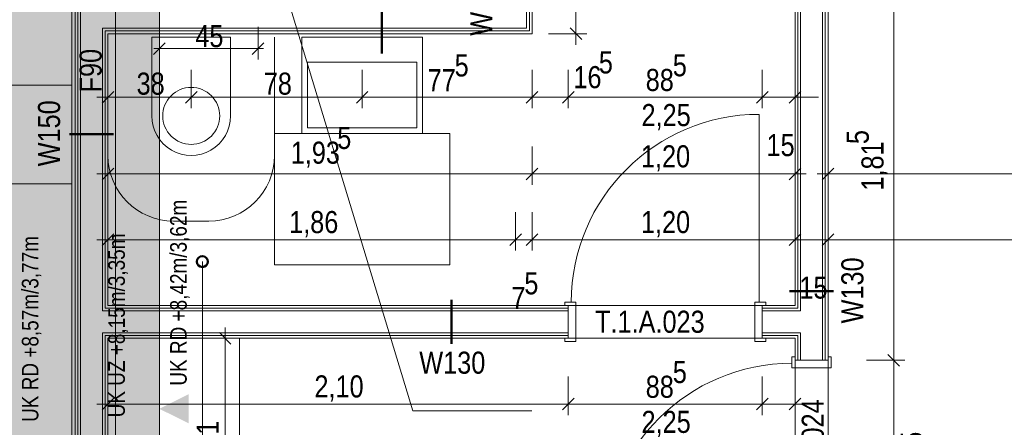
# Model space of a CAD drawing. Extents: x -620 to 3480, y 62 to 1107.
# Tile 52 of 244: x -503 to -413, y 557 to 594. Entities that reach past the tile are written whole.
import ezdxf
from ezdxf.lldxf.tags import DXFTag

# ---------------------------------------------------------------- set-up
doc = ezdxf.new("R2010")
doc.units = 0
doc.layers.get('0').update_dxf_attribs({"lineweight": 35})
for name, color, linetype, lineweight, true_color in [('00 -Bauelemente -Dämmung innen', 7, 'Continuous', 9, 0xff7fe6), ('00 -Bauelemente -Gipskarton', 7, 'Continuous', 9, 0xff7fe6), ('00_Beschriftung UZ', 3, 'Continuous', 13, 0x00ff00), ('30 -34 Innenwände- 11 Durchbruch', 4, 'Continuous', 9, 0x00ffff), ('30 -34 Innenwände- 2 nichttragend', 7, 'Continuous', 18, 0xff7fe6), ('30 -34 Innenwände- 4 Türen_Fenster', 9, 'Continuous', 15, 0x808080), ('30 -35 Decken- 1 Konstruktion-Träger- Stahlbeton', 7, 'grob-A06G9GKW8I', 13, 0x33aa00), ('40 -41 Abwasser_Wasser_Gas- 1 Abwasser + sanitäre Anlagen', 7, 'Continuous', 9, 0xff6633), ('60 -61 Ausstattung -1 Möbel -verdeckt', 9, 'grob-A06G9GKW8I', 13, 0x808080), ('60- 61 allgemeine Ausstattung- 1 Möbel', 7, 'Continuous', 9, 0x00cccc), ('70 -75 Raumstempel-2 Verweislinie', 1, 'Continuous', 9, 0xff0000), ('70 -76 Bemaßung- 2 Allgemein', 9, 'Continuous', 5, 0x808080), ('iwb_Layout BA_Markierung', 7, 'Continuous', 9, 0xbadcdc), ('iwb_Schraffur_ F90_feuerbestaendig', 1, 'Continuous', 13, 0xff0000)]:
    doc.layers.add(name, color=color, linetype=linetype, lineweight=lineweight, true_color=true_color)
for name, color, linetype, lineweight in [('70 -71 Achsen- 1 Gebäudeachsen', 7, 'STRICHPUNKT2-A06G9GKV8I', 18), ('70 -75 Raumstempel- 3 Wandstempel', 7, 'Continuous', 50), ('Keine', 7, 'Continuous', 9)]:
    doc.layers.add(name, color=color, linetype=linetype, lineweight=lineweight)
doc.layers.add('iwb_Schraffur_Unterzug', color=7, linetype='Continuous', lineweight=5, true_color=0xffffcc, plot=False)
doc.styles.get("Standard").update_dxf_attribs({"font": 'ARIALN.TTF'})
tags = doc.linetypes.add('grob-A06G9GKW8I', pattern=[14, 3, -8, 3]).pattern_tags.tags
tags[8:9] = [DXFTag(74, 4), DXFTag(75, 0), DXFTag(340, '0'), DXFTag(46, 0.0), DXFTag(50, 0.0), DXFTag(44, 0.0), DXFTag(45, 0.0)]
tags[6:7] = [DXFTag(74, 4), DXFTag(75, 0), DXFTag(340, '0'), DXFTag(46, 0.0), DXFTag(50, 0.0), DXFTag(44, 0.0), DXFTag(45, 0.0)]
tags[4:5] = [DXFTag(74, 4), DXFTag(75, 0), DXFTag(340, '0'), DXFTag(46, 0.0), DXFTag(50, 0.0), DXFTag(44, 0.0), DXFTag(45, 0.0)]
tags = doc.linetypes.add('STRICHPUNKT2-A06G9GKV8I', pattern=[12.7, 6.35, -3.175, 0, -3.175]).pattern_tags.tags
tags[10:11] = [DXFTag(74, 4), DXFTag(75, 0), DXFTag(340, '0'), DXFTag(46, 0.0), DXFTag(50, 0.0), DXFTag(44, 0.0), DXFTag(45, 0.0)]
tags[8:9] = [DXFTag(74, 4), DXFTag(75, 0), DXFTag(340, '0'), DXFTag(46, 0.0), DXFTag(50, 0.0), DXFTag(44, 0.0), DXFTag(45, 0.0)]
tags[6:7] = [DXFTag(74, 4), DXFTag(75, 0), DXFTag(340, '0'), DXFTag(46, 0.0), DXFTag(50, 0.0), DXFTag(44, 0.0), DXFTag(45, 0.0)]
tags[4:5] = [DXFTag(74, 4), DXFTag(75, 0), DXFTag(340, '0'), DXFTag(46, 0.0), DXFTag(50, 0.0), DXFTag(44, 0.0), DXFTag(45, 0.0)]

# ---------------------------------------------------------------- blocks, each defined once
blk = doc.blocks.new('Polygon-A06G9GKL8I')
at = {"color": 0, "linetype": 'ByBlock', "lineweight": -2, "ltscale": 0.13}
blk.add_solid([(-497.792, 86.106), (-562.014, 85.935), (-497.626, 1071.512), (-562.014, 1071.512)], dxfattribs=at)
blk = doc.blocks.new('Referenz-A06G9GKX8I')
at = {"layer": '00 -Bauelemente -Dämmung innen', "color": 0, "linetype": 'Continuous', "ltscale": 0.13}
for p, q in [((-457.013, 593.457), (-457.013, 599.957)), ((-432.013, 599.457), (-432.013, 567.657)), ((-430.013, 599.457), (-430.013, 563.157)), ((-497.713, 544.957), (-497.713, 596.957)), ((-495.713, 567.657), (-495.713, 593.457)), ((-495.713, 593.457), (-457.013, 593.457)), ((-495.713, 567.657), (-453.213, 567.657)), ((-435.513, 567.657), (-432.013, 567.657)), ((-495.713, 544.957), (-495.713, 565.657)), ((-495.713, 565.657), (-453.213, 565.657)), ((-435.513, 565.657), (-432.013, 565.657)), ((-432.013, 565.657), (-432.013, 563.157))]:
    blk.add_line(p, q, dxfattribs=at)
at = {"layer": '00 -Bauelemente -Gipskarton', "color": 0, "linetype": 'Continuous', "ltscale": 0.13}
for p, q in [((-457.013, 593.457), (-457.013, 599.957)), ((-456.763, 593.207), (-456.763, 599.707)), ((-456.513, 592.957), (-456.513, 599.457)), ((-432.513, 599.457), (-432.513, 568.157)), ((-432.263, 599.457), (-432.263, 567.907)), ((-432.013, 599.457), (-432.013, 567.657)), ((-430.013, 599.457), (-430.013, 563.157)), ((-429.763, 599.457), (-429.763, 563.157)), ((-429.513, 599.457), (-429.513, 563.157)), ((-498.213, 544.957), (-498.213, 596.957)), ((-497.963, 544.957), (-497.963, 596.957)), ((-497.713, 544.957), (-497.713, 596.957)), ((-495.713, 593.457), (-457.013, 593.457)), ((-495.713, 567.657), (-495.713, 593.457)), ((-495.463, 593.207), (-456.763, 593.207)), ((-495.463, 567.907), (-495.463, 593.207)), ((-495.213, 592.957), (-456.513, 592.957)), ((-495.213, 568.157), (-495.213, 592.957)), ((-495.463, 567.907), (-453.213, 567.907)), ((-495.213, 568.157), (-453.213, 568.157)), ((-435.513, 568.157), (-432.513, 568.157)), ((-435.513, 567.907), (-432.263, 567.907)), ((-495.713, 567.657), (-453.213, 567.657)), ((-435.513, 567.657), (-432.013, 567.657)), ((-495.713, 544.957), (-495.713, 565.657)), ((-495.713, 565.657), (-453.213, 565.657)), ((-495.463, 544.957), (-495.463, 565.407)), ((-495.463, 565.407), (-453.213, 565.407)), ((-495.213, 565.157), (-453.213, 565.157)), ((-495.213, 544.957), (-495.213, 565.157)), ((-435.513, 565.657), (-432.013, 565.657)), ((-435.513, 565.407), (-432.263, 565.407)), ((-435.513, 565.157), (-432.513, 565.157)), ((-432.513, 565.157), (-432.513, 563.157)), ((-432.263, 565.407), (-432.263, 563.157)), ((-432.013, 565.657), (-432.013, 563.157))]:
    blk.add_line(p, q, dxfattribs=at)
at = {"layer": '00_Beschriftung UZ', "color": 0, "linetype": 'Continuous', "lineweight": 0, "ltscale": 0.13}
blk.add_solid([(-487.843, 557.392), (-490.513, 558.724), (-487.844, 560.062)], dxfattribs=at)
at = {"layer": '30 -34 Innenwände- 11 Durchbruch', "color": 0, "linetype": 'Continuous', "ltscale": 0.13}
for p, q in [((-479.513, 598.455), (-467.397, 558.527)), ((-467.397, 558.527), (-456.549, 558.527))]:
    blk.add_line(p, q, dxfattribs=at)
at = {"layer": '30 -34 Innenwände- 2 nichttragend', "color": 0, "linetype": 'Continuous', "ltscale": 0.18}
for p, q in [((-456.513, 592.957), (-456.513, 599.457)), ((-432.513, 599.457), (-432.513, 568.157)), ((-429.513, 599.457), (-429.513, 563.157)), ((-498.213, 544.957), (-498.213, 596.957)), ((-495.213, 592.957), (-456.513, 592.957)), ((-495.213, 568.157), (-495.213, 592.957)), ((-495.213, 568.157), (-453.213, 568.157)), ((-453.213, 568.157), (-453.533, 568.157)), ((-435.513, 568.157), (-432.513, 568.157)), ((-435.513, 568.157), (-435.193, 568.157)), ((-495.213, 544.957), (-495.213, 565.157)), ((-495.213, 565.157), (-453.213, 565.157)), ((-453.213, 565.157), (-453.533, 565.157)), ((-435.513, 565.157), (-432.513, 565.157)), ((-435.513, 565.157), (-435.193, 565.157)), ((-432.513, 565.157), (-432.513, 563.157)), ((-432.513, 563.157), (-432.513, 563.477)), ((-429.513, 563.157), (-429.513, 563.477))]:
    blk.add_line(p, q, dxfattribs=at)
at = {"layer": '30 -34 Innenwände- 4 Türen_Fenster', "color": 0, "linetype": 'grob-A06G9GKW8I', "ltscale": 0.15}
for p, q in [((-435.793, 568.457), (-435.793, 585.597)), ((-453.213, 568.157), (-435.513, 568.157)), ((-453.213, 565.157), (-435.513, 565.157)), ((-432.513, 563.157), (-432.513, 545.457)), ((-429.513, 563.157), (-429.513, 545.457))]:
    blk.add_line(p, q, dxfattribs=at)
at = {"layer": '30 -34 Innenwände- 4 Türen_Fenster', "color": 0}
for p, q in [((-452.933, 568.457), (-453.533, 568.457)), ((-453.533, 568.457), (-453.533, 568.157)), ((-453.533, 568.157), (-453.213, 568.157)), ((-453.213, 568.157), (-453.213, 565.157)), ((-452.533, 568.457), (-452.933, 568.457)), ((-452.533, 564.857), (-452.533, 568.457)), ((-436.193, 564.857), (-436.193, 568.457)), ((-436.193, 568.457), (-435.793, 568.457)), ((-435.793, 568.457), (-435.193, 568.457)), ((-435.193, 568.157), (-435.513, 568.157)), ((-435.513, 568.157), (-435.513, 565.157)), ((-435.193, 568.457), (-435.193, 568.157)), ((-453.533, 565.157), (-453.533, 564.857)), ((-453.213, 565.157), (-453.533, 565.157)), ((-435.513, 565.157), (-435.193, 565.157)), ((-435.193, 565.157), (-435.193, 564.857)), ((-453.533, 564.857), (-452.533, 564.857)), ((-435.193, 564.857), (-436.193, 564.857)), ((-432.513, 563.477), (-432.813, 563.477)), ((-432.813, 563.477), (-432.813, 562.877)), ((-432.513, 563.157), (-432.513, 563.477)), ((-429.213, 563.477), (-429.513, 563.477)), ((-429.513, 563.477), (-429.513, 563.157)), ((-429.213, 562.477), (-429.213, 563.477)), ((-432.813, 562.877), (-432.813, 562.477)), ((-432.813, 562.477), (-429.213, 562.477)), ((-429.513, 563.157), (-432.513, 563.157))]:
    blk.add_line(p, q, dxfattribs=at)
at = {"layer": '30 -34 Innenwände- 4 Türen_Fenster', "color": 0, "linetype": 'grob-A06G9GKW8I', "ltscale": 0.15}
for centre in [(-435.793, 568.457), (-432.813, 545.737)]:
    blk.add_ellipse(centre, major_axis=(0, 17.14), ratio=1, start_param=0, end_param=1.570796, dxfattribs=at)
at = {"layer": '30 -35 Decken- 1 Konstruktion-Träger- Stahlbeton', "color": 0}
for p, q in [((-498.513, 214.957), (-498.513, 596.957)), ((-490.513, 214.957), (-490.513, 596.957))]:
    blk.add_line(p, q, dxfattribs=at)
at = {"layer": '40 -41 Abwasser_Wasser_Gas- 1 Abwasser + sanitäre Anlagen', "color": 0, "linetype": 'Continuous', "ltscale": 0.13}
for p, q in [((-484.013, 592.657), (-491.213, 592.657)), ((-491.213, 592.657), (-491.213, 585.457)), ((-484.013, 585.457), (-484.013, 592.657)), ((-477.513, 583.857), (-477.513, 592.657)), ((-477.513, 592.657), (-466.513, 592.657)), ((-466.513, 592.657), (-466.513, 583.857)), ((-477.013, 584.357), (-477.013, 590.357)), ((-477.013, 590.357), (-467.013, 590.357)), ((-467.013, 590.357), (-467.013, 584.357)), ((-489.263, 587.467), (-489.058, 587.619)), ((-489.058, 587.619), (-488.839, 587.75)), ((-488.839, 587.75), (-488.608, 587.859)), ((-488.608, 587.859), (-488.368, 587.945)), ((-488.368, 587.945), (-488.12, 588.007)), ((-488.12, 588.007), (-487.868, 588.045)), ((-487.868, 588.045), (-487.613, 588.057)), ((-487.613, 588.057), (-487.358, 588.045)), ((-487.358, 588.045), (-487.106, 588.007)), ((-487.106, 588.007), (-486.858, 587.945)), ((-486.858, 587.945), (-486.618, 587.859)), ((-486.618, 587.859), (-486.388, 587.75)), ((-486.388, 587.75), (-486.169, 587.619)), ((-486.169, 587.619), (-485.964, 587.467)), ((-490.015, 586.452), (-489.906, 586.683)), ((-489.906, 586.683), (-489.775, 586.902)), ((-489.775, 586.902), (-489.623, 587.107)), ((-489.623, 587.107), (-489.452, 587.296)), ((-489.452, 587.296), (-489.263, 587.467)), ((-485.964, 587.467), (-485.775, 587.296)), ((-485.775, 587.296), (-485.603, 587.107)), ((-485.603, 587.107), (-485.451, 586.902)), ((-485.451, 586.902), (-485.32, 586.683)), ((-485.32, 586.683), (-485.211, 586.452)), ((-490.213, 585.457), (-490.201, 585.712)), ((-490.201, 585.712), (-490.163, 585.964)), ((-490.163, 585.964), (-490.101, 586.212)), ((-490.101, 586.212), (-490.015, 586.452)), ((-485.211, 586.452), (-485.125, 586.212)), ((-485.125, 586.212), (-485.063, 585.964)), ((-485.063, 585.964), (-485.026, 585.712)), ((-485.026, 585.712), (-485.013, 585.457)), ((-490.201, 585.202), (-490.213, 585.457)), ((-490.163, 584.95), (-490.201, 585.202)), ((-490.101, 584.702), (-490.163, 584.95)), ((-485.063, 584.95), (-485.125, 584.702)), ((-485.026, 585.202), (-485.063, 584.95)), ((-485.013, 585.457), (-485.026, 585.202)), ((-490.015, 584.462), (-490.101, 584.702)), ((-489.906, 584.231), (-490.015, 584.462)), ((-489.775, 584.013), (-489.906, 584.231)), ((-489.623, 583.808), (-489.775, 584.013)), ((-485.451, 584.013), (-485.603, 583.808)), ((-485.32, 584.231), (-485.451, 584.013)), ((-485.211, 584.462), (-485.32, 584.231)), ((-485.125, 584.702), (-485.211, 584.462)), ((-467.013, 584.357), (-477.013, 584.357)), ((-489.452, 583.619), (-489.623, 583.808)), ((-489.263, 583.447), (-489.452, 583.619)), ((-489.058, 583.295), (-489.263, 583.447)), ((-488.839, 583.164), (-489.058, 583.295)), ((-488.608, 583.055), (-488.839, 583.164)), ((-488.368, 582.969), (-488.608, 583.055)), ((-486.618, 583.055), (-486.858, 582.969)), ((-486.388, 583.164), (-486.618, 583.055)), ((-486.169, 583.295), (-486.388, 583.164)), ((-485.964, 583.447), (-486.169, 583.295)), ((-485.775, 583.619), (-485.964, 583.447)), ((-485.603, 583.808), (-485.775, 583.619)), ((-466.513, 583.857), (-477.513, 583.857)), ((-488.12, 582.907), (-488.368, 582.969)), ((-487.868, 582.87), (-488.12, 582.907)), ((-487.613, 582.857), (-487.868, 582.87)), ((-487.358, 582.87), (-487.613, 582.857)), ((-487.106, 582.907), (-487.358, 582.87)), ((-486.858, 582.969), (-487.106, 582.907))]:
    blk.add_line(p, q, dxfattribs=at)
blk.add_ellipse((-487.613, 585.457), major_axis=(-3.6, 0), ratio=1, start_param=0, end_param=3.141593, dxfattribs=at)
at = {"layer": '60 -61 Ausstattung -1 Möbel -verdeckt', "color": 0, "linetype": 'grob-A06G9GKW8I', "ltscale": 0.13}
for p, q in [((-495.213, 581.857), (-495.213, 592.657)), ((-480.013, 592.657), (-480.013, 581.857)), ((-480.013, 571.857), (-480.013, 583.857)), ((-480.013, 583.857), (-464.013, 583.857)), ((-464.013, 583.857), (-464.013, 571.857)), ((-486.013, 575.857), (-489.213, 575.857)), ((-464.013, 571.857), (-480.013, 571.857))]:
    blk.add_line(p, q, dxfattribs=at)
for centre, major_axis in [((-489.213, 581.857), (-6, 0)), ((-486.013, 581.857), (0, -6))]:
    blk.add_ellipse(centre, major_axis=major_axis, ratio=1, start_param=0, end_param=1.570796, dxfattribs=at)
at = {"layer": '60- 61 allgemeine Ausstattung- 1 Möbel', "color": 0, "linetype": 'Continuous', "ltscale": 0.13}
for p, q in [((-498.513, 597.257), (-498.513, 588.257)), ((-498.513, 588.257), (-538.513, 588.257)), ((-538.513, 588.257), (-498.513, 588.257)), ((-498.513, 588.257), (-498.513, 579.257)), ((-498.513, 579.257), (-538.513, 579.257)), ((-495.213, 565.157), (-495.213, 544.957)), ((-483.213, 565.157), (-495.213, 565.157)), ((-483.213, 542.457), (-483.213, 565.157))]:
    blk.add_line(p, q, dxfattribs=at)
at = {"layer": '70 -71 Achsen- 1 Gebäudeachsen', "color": 0, "linetype": 'STRICHPUNKT2-A06G9GKV8I', "ltscale": 0.18}
blk.add_line((-494.513, 1075.897), (-494.513, 76.457), dxfattribs=at)
at = {"layer": '70 -75 Raumstempel- 3 Wandstempel', "color": 0, "linetype": 'Continuous', "ltscale": 0.5}
for p, q in [((-470.228, 595.16), (-470.228, 591.16)), ((-498.713, 583.795), (-494.713, 583.795)), ((-463.863, 564.657), (-463.863, 568.657)), ((-429.013, 569.457), (-433.013, 569.457))]:
    blk.add_line(p, q, dxfattribs=at)
at = {"layer": '70 -75 Raumstempel-2 Verweislinie', "color": 0, "linetype": 'Continuous', "ltscale": 0.13}
blk.add_line((-486.597, 572.157), (-486.597, 533.457), dxfattribs=at)
at = {"layer": '70 -75 Raumstempel-2 Verweislinie', "color": 0, "linetype": 'ByBlock', "lineweight": 50, "ltscale": 0.5}
blk.add_circle((-486.597, 572.157), 0.5, dxfattribs=at)
at = {"layer": '70 -76 Bemaßung- 2 Allgemein', "color": 0, "linetype": 'Continuous', "ltscale": 0.13}
for p, q in [((-452.513, 594.018), (-452.513, 598.397)), ((-423.513, 564.218), (-423.513, 598.397)), ((-452.513, 591.957), (-452.513, 594.018)), ((-490.513, 593.598), (-490.513, 590.598)), ((-481.513, 593.598), (-481.513, 590.598)), ((-455.013, 592.957), (-451.513, 592.957)), ((-491.044, 591.067), (-489.983, 592.129)), ((-480.983, 592.129), (-482.044, 591.067)), ((-491.013, 591.598), (-489.453, 591.598)), ((-482.574, 591.598), (-489.453, 591.598)), ((-481.013, 591.598), (-482.574, 591.598)), ((-495.213, 589.657), (-495.213, 586.157)), ((-487.613, 589.657), (-487.613, 586.157)), ((-487.613, 589.657), (-487.613, 586.157)), ((-472.013, 589.657), (-472.013, 586.157)), ((-472.013, 589.657), (-472.013, 586.157)), ((-456.513, 589.657), (-456.513, 586.157)), ((-456.513, 589.657), (-456.513, 586.157)), ((-453.213, 589.657), (-453.213, 586.157)), ((-453.213, 589.657), (-453.213, 586.157)), ((-435.513, 589.657), (-435.513, 586.157)), ((-435.513, 589.657), (-435.513, 586.157)), ((-432.513, 589.657), (-432.513, 586.157)), ((-496.213, 587.157), (-494.153, 587.157)), ((-488.674, 587.157), (-494.153, 587.157)), ((-486.613, 587.157), (-488.674, 587.157)), ((-488.613, 587.157), (-486.553, 587.157)), ((-473.074, 587.157), (-486.553, 587.157)), ((-471.013, 587.157), (-473.074, 587.157)), ((-473.013, 587.157), (-470.953, 587.157)), ((-457.574, 587.157), (-470.953, 587.157)), ((-457.574, 587.157), (-458.634, 587.157)), ((-455.513, 587.157), (-457.574, 587.157)), ((-455.513, 587.157), (-457.574, 587.157)), ((-453.213, 587.157), (-456.513, 587.157)), ((-454.213, 587.157), (-452.153, 587.157)), ((-454.213, 587.157), (-452.153, 587.157)), ((-436.574, 587.157), (-452.153, 587.157)), ((-452.153, 587.157), (-451.092, 587.157)), ((-436.574, 587.157), (-437.634, 587.157)), ((-434.513, 587.157), (-436.574, 587.157)), ((-434.513, 587.157), (-436.574, 587.157)), ((-432.513, 587.157), (-435.513, 587.157)), ((-433.513, 587.157), (-431.453, 587.157)), ((-431.453, 587.157), (-430.392, 587.157)), ((-495.213, 582.657), (-495.213, 579.157)), ((-456.513, 582.657), (-456.513, 579.157)), ((-456.513, 582.657), (-456.513, 579.157)), ((-432.513, 582.657), (-432.513, 579.157)), ((-429.513, 582.657), (-429.513, 579.157)), ((-496.213, 580.157), (-494.153, 580.157)), ((-457.574, 580.157), (-494.153, 580.157)), ((-455.513, 580.157), (-457.574, 580.157)), ((-457.513, 580.157), (-455.453, 580.157)), ((-433.574, 580.157), (-455.453, 580.157)), ((-431.513, 580.157), (-433.574, 580.157)), ((-430.513, 580.157), (-428.453, 580.157)), ((-334.574, 580.157), (-428.453, 580.157)), ((-495.213, 576.657), (-495.213, 573.157)), ((-458.013, 576.657), (-458.013, 573.157)), ((-458.013, 576.657), (-458.013, 573.157)), ((-456.513, 576.657), (-456.513, 573.157)), ((-456.513, 576.657), (-456.513, 573.157)), ((-432.513, 576.657), (-432.513, 573.157)), ((-432.513, 576.657), (-432.513, 573.157)), ((-429.513, 576.657), (-429.513, 573.157)), ((-429.513, 576.657), (-429.513, 573.157)), ((-496.213, 574.157), (-494.153, 574.157)), ((-459.074, 574.157), (-494.153, 574.157)), ((-459.074, 574.157), (-460.134, 574.157)), ((-457.013, 574.157), (-459.074, 574.157)), ((-457.013, 574.157), (-459.074, 574.157)), ((-456.513, 574.157), (-458.013, 574.157)), ((-457.513, 574.157), (-455.453, 574.157)), ((-457.513, 574.157), (-455.453, 574.157)), ((-455.453, 574.157), (-454.392, 574.157)), ((-433.574, 574.157), (-455.453, 574.157)), ((-433.574, 574.157), (-434.634, 574.157)), ((-431.513, 574.157), (-433.574, 574.157)), ((-431.513, 574.157), (-433.574, 574.157)), ((-429.513, 574.157), (-432.513, 574.157)), ((-430.513, 574.157), (-428.453, 574.157)), ((-430.513, 574.157), (-428.453, 574.157)), ((-428.453, 574.157), (-427.392, 574.157)), ((-329.874, 574.157), (-428.453, 574.157)), ((-484.513, 566.157), (-484.513, 564.097)), ((-487.013, 565.157), (-483.513, 565.157)), ((-423.513, 562.157), (-423.513, 564.218)), ((-423.513, 564.157), (-423.513, 562.097)), ((-484.513, 546.018), (-484.513, 564.097)), ((-426.013, 563.157), (-422.513, 563.157)), ((-426.013, 563.157), (-422.513, 563.157)), ((-495.213, 561.657), (-495.213, 558.157)), ((-453.213, 561.657), (-453.213, 558.157)), ((-453.213, 561.657), (-453.213, 558.157)), ((-435.513, 561.657), (-435.513, 558.157)), ((-435.513, 561.657), (-435.513, 558.157)), ((-432.513, 561.657), (-432.513, 558.157)), ((-423.513, 546.518), (-423.513, 562.097)), ((-496.213, 559.157), (-494.153, 559.157)), ((-454.274, 559.157), (-494.153, 559.157)), ((-452.213, 559.157), (-454.274, 559.157)), ((-454.213, 559.157), (-452.153, 559.157)), ((-436.574, 559.157), (-452.153, 559.157)), ((-436.574, 559.157), (-437.634, 559.157)), ((-434.513, 559.157), (-436.574, 559.157)), ((-434.513, 559.157), (-436.574, 559.157)), ((-432.513, 559.157), (-435.513, 559.157)), ((-433.513, 559.157), (-431.453, 559.157)), ((-431.453, 559.157), (-430.392, 559.157))]:
    blk.add_line(p, q, dxfattribs=at)
at = {"layer": '70 -76 Bemaßung- 2 Allgemein', "color": 0, "linetype": 'Continuous', "lineweight": 20, "ltscale": 0.2}
for p, q in [((-451.983, 592.427), (-453.044, 593.488)), ((-495.744, 586.627), (-494.683, 587.688)), ((-487.083, 587.688), (-488.144, 586.627)), ((-488.144, 586.627), (-487.083, 587.688)), ((-471.483, 587.688), (-472.544, 586.627)), ((-472.544, 586.627), (-471.483, 587.688)), ((-455.983, 587.688), (-457.044, 586.627)), ((-455.983, 587.688), (-457.044, 586.627)), ((-453.744, 586.627), (-452.683, 587.688)), ((-453.744, 586.627), (-452.683, 587.688)), ((-434.983, 587.688), (-436.044, 586.627)), ((-434.983, 587.688), (-436.044, 586.627)), ((-433.044, 586.627), (-431.983, 587.688)), ((-495.744, 579.627), (-494.683, 580.688)), ((-455.983, 580.688), (-457.044, 579.627)), ((-457.044, 579.627), (-455.983, 580.688)), ((-431.983, 580.688), (-433.044, 579.627)), ((-430.044, 579.627), (-428.983, 580.688)), ((-495.744, 573.627), (-494.683, 574.688)), ((-457.483, 574.688), (-458.544, 573.627)), ((-457.483, 574.688), (-458.544, 573.627)), ((-457.044, 573.627), (-455.983, 574.688)), ((-457.044, 573.627), (-455.983, 574.688)), ((-431.983, 574.688), (-433.044, 573.627)), ((-431.983, 574.688), (-433.044, 573.627)), ((-430.044, 573.627), (-428.983, 574.688)), ((-430.044, 573.627), (-428.983, 574.688)), ((-485.044, 565.688), (-483.983, 564.627)), ((-422.983, 562.627), (-424.044, 563.688)), ((-424.044, 563.688), (-422.983, 562.627)), ((-495.744, 558.627), (-494.683, 559.688)), ((-453.744, 558.627), (-452.683, 559.688)), ((-452.683, 559.688), (-453.744, 558.627)), ((-434.983, 559.688), (-436.044, 558.627)), ((-434.983, 559.688), (-436.044, 558.627)), ((-433.044, 558.627), (-431.983, 559.688))]:
    blk.add_line(p, q, dxfattribs=at)
at = {"layer": '00_Beschriftung UZ', "color": 0, "linetype": 'Continuous', "lineweight": 5, "ltscale": 0.13, "insert": (-489.535, 560.834), "char_height": 1.51033, "attachment_point": 1, "rotation": 90}
blk.add_mtext('{\\fArial Narrow;UK RD +8,42m/3,62m}', dxfattribs=at)
at = {"layer": '00_Beschriftung UZ', "color": 0, "linetype": 'ByBlock', "lineweight": 5, "ltscale": 0.13, "char_height": 1.51033, "attachment_point": 1, "rotation": 90}
for s, insert in [('{\\fArial Narrow;UK UZ +8,15m/3,35m}', (-495.176, 557.942)), ('{\\fArial Narrow;UK RD +8,57m/3,77m}', (-503.064, 557.524))]:
    blk.add_mtext(s, dxfattribs=dict(at, insert=insert))
at = {"layer": '70 -75 Raumstempel- 3 Wandstempel', "color": 0, "linetype": 'Continuous', "ltscale": 0.5, "char_height": 2.01377, "attachment_point": 1, "rotation": 90}
for s, insert in [('{\\fArial Narrow;W400}', (-462.146, 592.772)), ('{\\fArial Narrow;F90}', (-497.792, 587.597)), ('{\\fArial Narrow;W150}', (-501.592, 580.853)), ('{\\fArial Narrow;W130}', (-428.297, 566.515))]:
    blk.add_mtext(s, dxfattribs=dict(at, insert=insert))
at = {"layer": '70 -75 Raumstempel- 3 Wandstempel', "color": 0, "linetype": 'Continuous', "ltscale": 0.5, "insert": (-466.805, 563.941), "char_height": 2.01377, "attachment_point": 1}
blk.add_mtext('{\\fArial Narrow;W130}', dxfattribs=at)
at = {"layer": '70 -76 Bemaßung- 2 Allgemein', "color": 0, "linetype": 'Continuous', "ltscale": 0.13, "char_height": 2.01377, "attachment_point": 1}
for s, insert in [('{\\fArial Narrow;45}', (-487.236, 593.745)), ('{\\fArial Narrow;5}', (-450.421, 591.342)), ('{\\fArial Narrow;5}', (-463.579, 591.068)), ('{\\fArial Narrow;5}', (-443.673, 591.085)), ('{\\fArial Narrow;38}', (-492.598, 589.408)), ('{\\fArial Narrow;78}', (-480.992, 589.408)), ('{\\fArial Narrow;77}', (-466.041, 589.726)), ('{\\fArial Narrow;16}', (-452.741, 589.999)), ('{\\fArial Narrow;88}', (-446.147, 589.743)), ('{\\fArial Narrow;2,25}', (-446.528, 586.539)), ('{\\fArial Narrow;5}', (-474.288, 584.45)), ('{\\fArial Narrow;1,93}', (-478.532, 583.107)), ('{\\fArial Narrow;15}', (-435.125, 583.796)), ('{\\fArial Narrow;1,20}', (-446.581, 582.773)), ('{\\fArial Narrow;1,86}', (-478.681, 576.773)), ('{\\fArial Narrow;1,20}', (-446.581, 576.773)), ('{\\fArial Narrow;5}', (-457.221, 571.186)), ('{\\fArial Narrow;15}', (-432.125, 570.796)), ('{\\fArial Narrow;7}', (-458.399, 569.843)), ('{\\fArial Narrow;5}', (-443.673, 563.085)), ('{\\fArial Narrow;2,10}', (-476.372, 561.773)), ('{\\fArial Narrow;88}', (-446.147, 561.743)), ('{\\fArial Narrow;2,25}', (-446.528, 558.539))]:
    blk.add_mtext(s, dxfattribs=dict(at, insert=insert))
at = {"layer": '70 -76 Bemaßung- 2 Allgemein', "color": 0, "linetype": 'Continuous', "ltscale": 0.13, "char_height": 2.01377, "attachment_point": 1, "rotation": 90}
for s, insert in [('{\\fArial Narrow;5}', (-427.806, 582.883)), ('{\\fArial Narrow;1,81}', (-426.463, 578.638)), ('{\\fArial Narrow;1,01}', (-487.129, 553.15)), ('{\\fArial Narrow;2,25}', (-422.895, 552.142))]:
    blk.add_mtext(s, dxfattribs=dict(at, insert=insert))
at = {"layer": 'Keine', "color": 0, "linetype": 'Continuous', "ltscale": 0.13, "insert": (-450.769, 567.676), "char_height": 2.01377, "attachment_point": 1}
blk.add_mtext('{\\fArial Narrow;T.1.A.023}', dxfattribs=at)
at = {"layer": 'Keine', "color": 0, "linetype": 'Continuous', "ltscale": 0.13, "insert": (-431.909, 549.583), "char_height": 2.01377, "attachment_point": 1, "rotation": 90}
blk.add_mtext('{\\fArial Narrow;T.1.A.024}', dxfattribs=at)
blk = doc.blocks.new('Referenz-A06G9GKZ8I')
at = {"layer": 'iwb_Schraffur_ F90_feuerbestaendig', "linetype": 'Continuous', "ltscale": 0.13}
blk.add_hatch(color=256, dxfattribs=at).paths.add_polyline_path([(-498.213, 472.257), (-498.213, 604.957), (-466.511, 604.957), (-466.511, 602.457), (-453.213, 602.457), (-453.213, 599.457), (-466.511, 599.457), (-466.511, 598.457), (-495.213, 598.457), (-495.213, 472.257)])
at = {"layer": 'iwb_Schraffur_Unterzug', "linetype": 'Continuous', "ltscale": 0.13}
blk.add_solid([(-498.513, 215.457), (-498.513, 596.957), (-490.513, 215.457), (-490.513, 596.957)], dxfattribs=at)

msp = doc.modelspace()

# ---------------------------------------------------------------- block references
at = {"color": 8, "lineweight": 25, "ltscale": 0.25, "true_color": 0x808080}
for name in ['Referenz-A06G9GKX8I', 'Referenz-A06G9GKZ8I']:
    msp.add_blockref(name, (0, 0), dxfattribs=at)
at = {"layer": 'iwb_Layout BA_Markierung', "ltscale": 0.13}
msp.add_blockref('Polygon-A06G9GKL8I', (0, 0), dxfattribs=at)

doc.saveas('drawing.dxf')
